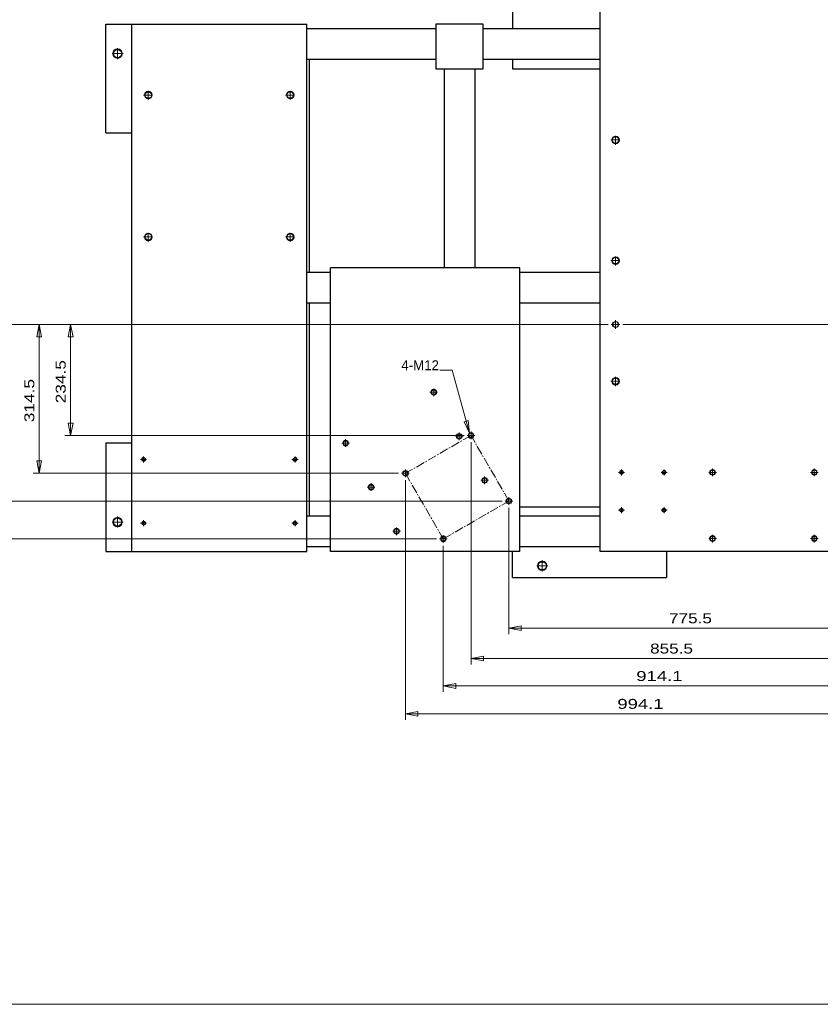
# Model space of a CAD drawing. Header units: millimetres. Extents: x -46 to 5058, y -79 to 3597.
# Tile 2 of 12: x 814 to 2506, y 60 to 2141. Entities that reach past the tile are written whole.
import ezdxf

# ---------------------------------------------------------------- set-up
doc = ezdxf.new("R2010")
doc.units = ezdxf.units.MM
doc.linetypes.add('CENTER2', pattern=[28.575, 19.05, -3.175, 3.175, -3.175])
doc.layers.get('0').update_dxf_attribs({"color": 157, "lineweight": 0})
doc.styles.add('Default', font='txt')
doc.dimstyles.new('Default', dxfattribs={"dimtxt": 3.5, "dimasz": 4.375, "dimexe": 2.1, "dimexo": 1.05, "dimgap": 1.75, "dimtad": 1, "dimdsep": 46, "dimtxsty": 'Default', "dimblk": 'CLOSED', "dimcen": 0.09, "dimclrt": 13, "dimadec": 0, "dimazin": 0, "dimtfac": 0.4, "dimtdec": 3, "dimtmove": 0, "dimatfit": 3, "dimldrblk": 'CLOSED', "dimfxl": 10.01, "dimtolj": 1, "dimarcsym": 0})

# ---------------------------------------------------------------- blocks, each defined once
blk = doc.blocks.new('FORMAT')
at = {"color": 157, "linetype": 'Continuous', "lineweight": 0, "true_color": 0x44607b}
blk.add_line((150, 60), (4980, 60), dxfattribs=at)
blk = doc.blocks.new('.TD_DIMENSION_5', base_point=(1795.3, 802.3))
at = {"color": 190, "linetype": 'Continuous', "true_color": 0x801eff}
for p, q in [((2623.3, 1393.1), (2623.3, 1481.5)), ((2623.3, 842.2), (2623.3, 1360.5)), ((1847.8, 842.2), (1847.8, 1109.2)), ((1847.8, 854.8), (2623.3, 854.8))]:
    blk.add_line(p, q, dxfattribs=at)
at = {"color": 23, "linetype": 'Continuous', "true_color": 0xc98a8a}
for points in [[(1874.1, 859.9), (1847.8, 854.8), (1874.1, 849.7), (1874.1, 859.9)], [(2597.1, 859.9), (2623.3, 854.8), (2597.1, 849.7), (2597.1, 859.9)]]:
    blk.add_lwpolyline(points, dxfattribs=at)
at = {"color": 23, "linetype": 'Continuous', "true_color": 0xc98a8a, "style": 'Default', "width": 1.29}
blk.add_text('775.5', height=21, dxfattribs=at).set_placement((2186.3, 865.3))
blk = doc.blocks.new('.TD_DIMENSION_6', base_point=(1715.3, 738.4))
at = {"color": 190, "linetype": 'Continuous', "true_color": 0x801eff}
for p, q in [((2623.3, 1393.1), (2623.3, 1481.5)), ((2623.3, 778.3), (2623.3, 1360.5)), ((1767.8, 778.3), (1767.8, 1247.8)), ((1767.8, 790.9), (2623.3, 790.9))]:
    blk.add_line(p, q, dxfattribs=at)
at = {"color": 23, "linetype": 'Continuous', "true_color": 0xc98a8a}
for points in [[(1794.1, 796), (1767.8, 790.9), (1794.1, 785.8), (1794.1, 796)], [(2597.1, 796), (2623.3, 790.9), (2597.1, 785.8), (2597.1, 796)]]:
    blk.add_lwpolyline(points, dxfattribs=at)
at = {"color": 23, "linetype": 'Continuous', "true_color": 0xc98a8a, "style": 'Default', "width": 1.29}
blk.add_text('855.5', height=21, dxfattribs=at).set_placement((2146.3, 801.4))
blk = doc.blocks.new('.TD_DIMENSION_7', base_point=(1656.7, 680.3))
at = {"color": 190, "linetype": 'Continuous', "true_color": 0x801eff}
for p, q in [((2623.3, 1393.1), (2623.3, 1481.5)), ((2623.3, 720.2), (2623.3, 1360.5)), ((1709.2, 720.2), (1709.2, 1029.2)), ((1709.2, 732.8), (2623.3, 732.8))]:
    blk.add_line(p, q, dxfattribs=at)
at = {"color": 23, "linetype": 'Continuous', "true_color": 0xc98a8a}
for points in [[(1735.5, 737.9), (1709.2, 732.8), (1735.5, 727.7), (1735.5, 737.9)], [(2597.1, 737.9), (2623.3, 732.8), (2597.1, 727.7), (2597.1, 737.9)]]:
    blk.add_lwpolyline(points, dxfattribs=at)
at = {"color": 23, "linetype": 'Continuous', "true_color": 0xc98a8a, "style": 'Default', "width": 1.39}
blk.add_text('914.1', height=21, dxfattribs=at).set_placement((2117, 743.3))
blk = doc.blocks.new('.TD_DIMENSION_8', base_point=(1576.7, 621.4))
at = {"color": 190, "linetype": 'Continuous', "true_color": 0x801eff}
for p, q in [((2623.3, 1393.1), (2623.3, 1481.5)), ((2623.3, 661.3), (2623.3, 1360.5)), ((1629.2, 661.3), (1629.2, 1167.8)), ((1629.2, 673.9), (2623.3, 673.9))]:
    blk.add_line(p, q, dxfattribs=at)
at = {"color": 23, "linetype": 'Continuous', "true_color": 0xc98a8a}
for points in [[(1655.5, 679), (1629.2, 673.9), (1655.5, 668.8), (1655.5, 679)], [(2597.1, 679), (2623.3, 673.9), (2597.1, 668.8), (2597.1, 679)]]:
    blk.add_lwpolyline(points, dxfattribs=at)
at = {"color": 23, "linetype": 'Continuous', "true_color": 0xc98a8a, "style": 'Default', "width": 1.39}
blk.add_text('994.1', height=21, dxfattribs=at).set_placement((2077, 684.4))
blk = doc.blocks.new('.TD_DIMENSION_9', base_point=(843, 1209.7))
at = {"color": 190, "linetype": 'Continuous', "true_color": 0x801eff}
for p, q in [((909.1, 1496.8), (2058, 1496.8)), ((921.7, 1262.2), (921.7, 1496.8)), ((2088.6, 1496.8), (2608, 1496.8)), ((909.1, 1262.2), (1753.4, 1262.2))]:
    blk.add_line(p, q, dxfattribs=at)
at = {"color": 23, "linetype": 'Continuous', "true_color": 0xc98a8a}
for points in [[(916.6, 1470.5), (921.7, 1496.8), (926.8, 1470.5), (916.6, 1470.5)], [(916.6, 1288.5), (921.7, 1262.2), (926.8, 1288.5), (916.6, 1288.5)]]:
    blk.add_lwpolyline(points, dxfattribs=at)
at = {"color": 23, "linetype": 'Continuous', "true_color": 0xc98a8a, "style": 'Default', "width": 1.3}
blk.add_text('234.5', height=21, rotation=90, dxfattribs=at).set_placement((911.2, 1330.2))
blk = doc.blocks.new('.TD_DIMENSION_10', base_point=(776.4, 1129.7))
at = {"color": 190, "linetype": 'Continuous', "true_color": 0x801eff}
for p, q in [((842.6, 1496.8), (2058, 1496.8)), ((855.2, 1182.2), (855.2, 1496.8)), ((2088.6, 1496.8), (2608, 1496.8)), ((842.6, 1182.2), (1614.8, 1182.2))]:
    blk.add_line(p, q, dxfattribs=at)
at = {"color": 23, "linetype": 'Continuous', "true_color": 0xc98a8a}
for points in [[(850.1, 1470.5), (855.2, 1496.8), (860.3, 1470.5), (850.1, 1470.5)], [(850.1, 1208.5), (855.2, 1182.2), (860.3, 1208.5), (850.1, 1208.5)]]:
    blk.add_lwpolyline(points, dxfattribs=at)
at = {"color": 23, "linetype": 'Continuous', "true_color": 0xc98a8a, "style": 'Default', "width": 1.3}
blk.add_text('314.5', height=21, rotation=90, dxfattribs=at).set_placement((844.7, 1290.2))
blk = doc.blocks.new('.TD_DIMENSION_11', base_point=(709.9, 1071.2))
at = {"color": 190, "linetype": 'Continuous', "true_color": 0x801eff}
for p, q in [((776.1, 1496.8), (2058, 1496.8)), ((788.7, 1123.7), (788.7, 1496.8)), ((2088.6, 1496.8), (2608, 1496.8)), ((776.1, 1123.7), (1833.4, 1123.7))]:
    blk.add_line(p, q, dxfattribs=at)
at = {"color": 23, "linetype": 'Continuous', "true_color": 0xc98a8a}
for points in [[(783.6, 1470.5), (788.7, 1496.8), (793.8, 1470.5), (783.6, 1470.5)], [(783.6, 1149.9), (788.7, 1123.7), (793.8, 1149.9), (783.6, 1149.9)]]:
    blk.add_lwpolyline(points, dxfattribs=at)
at = {"color": 23, "linetype": 'Continuous', "true_color": 0xc98a8a, "style": 'Default', "width": 1.4}
blk.add_text('373.1', height=21, rotation=90, dxfattribs=at).set_placement((778.2, 1260.9))
blk = doc.blocks.new('.TD_DIMENSION_12', base_point=(640.1, 991.2))
at = {"color": 190, "linetype": 'Continuous', "true_color": 0x801eff}
for p, q in [((706.3, 1496.8), (2058, 1496.8)), ((718.9, 1043.7), (718.9, 1496.8)), ((2088.6, 1496.8), (2608, 1496.8)), ((706.3, 1043.7), (1694.8, 1043.7))]:
    blk.add_line(p, q, dxfattribs=at)
at = {"color": 23, "linetype": 'Continuous', "true_color": 0xc98a8a}
for points in [[(713.8, 1470.5), (718.9, 1496.8), (724, 1470.5), (713.8, 1470.5)], [(713.8, 1069.9), (718.9, 1043.7), (724, 1069.9), (713.8, 1069.9)]]:
    blk.add_lwpolyline(points, dxfattribs=at)
at = {"color": 23, "linetype": 'Continuous', "true_color": 0xc98a8a, "style": 'Default', "width": 1.4}
blk.add_text('453.1', height=21, rotation=90, dxfattribs=at).set_placement((708.4, 1220.9))
blk = doc.blocks.new('_Closed')
at = {"color": 0, "linetype": 'ByBlock', "lineweight": -2}
for p, q in [((-1, 0.166667), (0, 0)), ((-1, 0.166667), (-1, -0.166667)), ((0, 0), (-1, -0.166667)), ((0, 0), (-1, 0))]:
    blk.add_line(p, q, dxfattribs=at)
blk = doc.blocks.new('a', base_point=(940.23, 921.65))
at = {"color": 157, "linetype": 'Continuous', "lineweight": 30, "true_color": 0x44607b}
for p, q in [((1855.84, 2186.76), (1855.84, 2121.76)), ((2040.84, 1016.76), (2040.84, 2186.76)), ((995.84, 1901.76), (995.84, 2131.76)), ((995.84, 2131.76), (1050.84, 2131.76)), ((1050.84, 1016.76), (1050.84, 2131.76)), ((1050.84, 2131.76), (1420.84, 2131.76)), ((1420.84, 1016.76), (1420.84, 2131.76)), ((1793.34, 2131.76), (1693.34, 2131.76)), ((1693.34, 2131.76), (1693.34, 2036.76)), ((1793.34, 2036.76), (1793.34, 2131.76)), ((1693.34, 2121.76), (1420.84, 2121.76)), ((2040.84, 2121.76), (1793.34, 2121.76)), ((1693.34, 2056.76), (1420.84, 2056.76)), ((1425.84, 2056.76), (1425.84, 1606.76)), ((2040.84, 2056.76), (1793.34, 2056.76)), ((1855.84, 2056.76), (1855.84, 2036.76)), ((1693.34, 2036.76), (1793.34, 2036.76)), ((1710.84, 2036.76), (1710.84, 1616.76)), ((1775.84, 2036.76), (1775.84, 1616.76)), ((1855.84, 2036.76), (2040.84, 2036.76)), ((995.84, 1901.76), (1050.84, 1901.76)), ((1470.84, 1606.76), (1420.84, 1606.76)), ((1870.84, 1616.76), (1470.84, 1616.76)), ((1470.84, 1016.76), (1470.84, 1616.76)), ((1870.84, 1016.76), (1870.84, 1616.76)), ((2040.84, 1606.76), (1870.84, 1606.76)), ((1470.84, 1541.76), (1420.84, 1541.76)), ((1425.84, 1541.76), (1425.84, 1091.76)), ((2040.84, 1541.76), (1870.84, 1541.76)), ((995.84, 1246.76), (995.84, 1016.76)), ((995.84, 1246.76), (1050.84, 1246.76)), ((1870.84, 1111.76), (2040.84, 1111.76)), ((1470.84, 1091.76), (1420.84, 1091.76)), ((2040.84, 1091.76), (1870.84, 1091.76)), ((1470.84, 1026.76), (1420.84, 1026.76)), ((2040.84, 1026.76), (1870.84, 1026.76)), ((995.84, 1016.76), (1050.84, 1016.76)), ((1050.84, 1016.76), (1420.84, 1016.76)), ((1870.84, 1016.76), (1470.84, 1016.76)), ((1855.84, 961.76), (1855.84, 1016.76)), ((2685.84, 1016.76), (2040.84, 1016.76)), ((2180.84, 1016.76), (2180.84, 961.76)), ((1855.84, 961.76), (2180.84, 961.76))]:
    blk.add_line(p, q, dxfattribs=at)
at = {"color": 190, "linetype": 'CENTER2', "lineweight": 0, "true_color": 0x801eff}
for p, q in [((1020.84, 2057.51), (1020.84, 2081.01)), ((1009.09, 2069.26), (1032.59, 2069.26)), ((1075.84, 1981.76), (1095.84, 1981.76)), ((1085.84, 1971.76), (1085.84, 1991.76)), ((1375.84, 1981.76), (1395.84, 1981.76)), ((1385.84, 1971.76), (1385.84, 1991.76)), ((2073.34, 1876.76), (2073.34, 1896.76)), ((2063.34, 1886.76), (2083.34, 1886.76)), ((1085.84, 1671.76), (1085.84, 1691.76)), ((1385.84, 1671.76), (1385.84, 1691.76)), ((1075.84, 1681.76), (1095.84, 1681.76)), ((1375.84, 1681.76), (1395.84, 1681.76)), ((2063.34, 1631.76), (2083.34, 1631.76)), ((2073.34, 1621.76), (2073.34, 1641.76)), ((2073.34, 1487.76), (2073.34, 1505.76)), ((2064.34, 1496.76), (2082.34, 1496.76)), ((2063.34, 1376.76), (2083.34, 1376.76)), ((2073.34, 1366.76), (2073.34, 1386.76)), ((1680.94, 1353.61), (1697.19, 1353.61)), ((1689.07, 1345.49), (1689.07, 1361.74)), ((1767.8, 1254.11), (1767.8, 1270.36)), ((1502.87, 1237.99), (1502.87, 1254.24)), ((1767.8, 1262.24), (1629.24, 1182.24)), ((1734.69, 1260.51), (1750.94, 1260.51)), ((1742.82, 1252.39), (1742.82, 1268.64)), ((1759.68, 1262.24), (1775.93, 1262.24)), ((1847.8, 1123.67), (1767.8, 1262.24)), ((1494.75, 1246.11), (1511, 1246.11)), ((1069.47, 1211.76), (1082.22, 1211.76)), ((1075.84, 1205.39), (1075.84, 1218.14)), ((1389.47, 1211.76), (1402.22, 1211.76)), ((1395.84, 1205.39), (1395.84, 1218.14)), ((1629.24, 1174.11), (1629.24, 1190.36)), ((2085.84, 1177.89), (2085.84, 1190.64)), ((2175.84, 1177.89), (2175.84, 1190.64)), ((2278.34, 1176.14), (2278.34, 1192.39)), ((2493.34, 1176.14), (2493.34, 1192.39)), ((1621.11, 1182.24), (1637.36, 1182.24)), ((1629.24, 1182.24), (1709.24, 1043.67)), ((1788.44, 1167.42), (1804.69, 1167.42)), ((1796.57, 1159.29), (1796.57, 1175.54)), ((2079.47, 1184.26), (2092.22, 1184.26)), ((2169.47, 1184.26), (2182.22, 1184.26)), ((2270.22, 1184.26), (2286.47, 1184.26)), ((2485.22, 1184.26), (2501.47, 1184.26)), ((1548.5, 1153.01), (1564.75, 1153.01)), ((1556.62, 1144.89), (1556.62, 1161.14)), ((1847.8, 1115.55), (1847.8, 1131.8)), ((1709.24, 1043.67), (1847.8, 1123.67)), ((1839.68, 1123.67), (1855.93, 1123.67)), ((2079.47, 1104.26), (2092.22, 1104.26)), ((2085.84, 1097.89), (2085.84, 1110.64)), ((2169.47, 1104.26), (2182.22, 1104.26)), ((2175.84, 1097.89), (2175.84, 1110.64)), ((1020.84, 1067.51), (1020.84, 1091.01)), ((1075.84, 1070.39), (1075.84, 1083.14)), ((1395.84, 1070.39), (1395.84, 1083.14)), ((1009.09, 1079.26), (1032.59, 1079.26)), ((1069.47, 1076.76), (1082.22, 1076.76)), ((1389.47, 1076.76), (1402.22, 1076.76)), ((1610.37, 1051.79), (1610.37, 1068.04)), ((1602.25, 1059.92), (1618.5, 1059.92)), ((1701.11, 1043.67), (1717.36, 1043.67)), ((1709.24, 1035.55), (1709.24, 1051.8)), ((2270.22, 1044.26), (2286.47, 1044.26)), ((2278.34, 1036.14), (2278.34, 1052.39)), ((2485.22, 1044.26), (2501.47, 1044.26)), ((2493.34, 1036.14), (2493.34, 1052.39)), ((1906.59, 986.76), (1930.09, 986.76)), ((1918.34, 975.01), (1918.34, 998.51))]:
    blk.add_line(p, q, dxfattribs=at)
at = {"color": 52, "linetype": 'Continuous', "lineweight": 0, "true_color": 0xdcdc00}
for p, q in [((1772.19, 1264.89), (1772.19, 1259.59)), ((1078.76, 1078.46), (1072.92, 1078.46)), ((1398.76, 1078.46), (1392.92, 1078.46))]:
    blk.add_line(p, q, dxfattribs=at)
for centre, radius in [((1020.84, 2069.26), 10), ((1085.84, 1981.76), 8), ((1385.84, 1981.76), 8), ((2073.34, 1886.76), 8), ((1085.84, 1681.76), 8), ((1385.84, 1681.76), 8), ((2073.34, 1631.76), 8), ((2073.34, 1376.76), 8), ((1689.07, 1353.61), 6), ((1502.87, 1246.11), 6), ((1742.82, 1260.51), 6), ((1767.8, 1262.24), 6), ((1075.84, 1211.76), 4), ((1395.84, 1211.76), 4), ((1629.24, 1182.24), 6), ((2085.84, 1184.26), 4), ((2175.84, 1184.26), 4), ((2278.34, 1184.26), 6), ((2493.34, 1184.26), 6), ((1796.57, 1167.42), 6), ((1556.62, 1153.01), 6), ((1847.8, 1123.67), 6), ((2085.84, 1104.26), 4), ((2175.84, 1104.26), 4), ((1020.84, 1079.26), 10), ((1075.84, 1076.76), 4), ((1395.84, 1076.76), 4), ((1610.37, 1059.92), 6), ((1709.24, 1043.67), 6), ((2278.34, 1044.26), 6), ((2493.34, 1044.26), 6), ((1918.34, 986.76), 10)]:
    blk.add_circle(centre, radius, dxfattribs=at)
at = {"color": 157, "linetype": 'Continuous', "lineweight": 30, "true_color": 0x44607b}
for centre, radius in [((1020.84, 2069.26), 8.75), ((1085.84, 1981.76), 7), ((1385.84, 1981.76), 7), ((2073.34, 1886.76), 7), ((1085.84, 1681.76), 7), ((1385.84, 1681.76), 7), ((2073.34, 1631.76), 7), ((2073.34, 1496.76), 6), ((2073.34, 1376.76), 7), ((1689.07, 1353.61), 5.12), ((1502.87, 1246.11), 5.12), ((1742.82, 1260.51), 5.12), ((1767.8, 1262.24), 5.12), ((1075.84, 1211.76), 3.38), ((1395.84, 1211.76), 3.38), ((1629.24, 1182.24), 5.12), ((2085.84, 1184.26), 3.38), ((2175.84, 1184.26), 3.38), ((2278.34, 1184.26), 5.12), ((2493.34, 1184.26), 5.12), ((1796.57, 1167.42), 5.12), ((1556.62, 1153.01), 5.12), ((1847.8, 1123.67), 5.12), ((2085.84, 1104.26), 3.38), ((2175.84, 1104.26), 3.38), ((1020.84, 1079.26), 8.75), ((1075.84, 1076.76), 3.38), ((1395.84, 1076.76), 3.38), ((1610.37, 1059.92), 5.12), ((1709.24, 1043.67), 5.12), ((2278.34, 1044.26), 5.12), ((2493.34, 1044.26), 5.12), ((1918.34, 986.76), 8.75)]:
    blk.add_circle(centre, radius, dxfattribs=at)
at = {"color": 190, "linetype": 'Continuous', "lineweight": 0, "true_color": 0x801eff}
for name, p in [('.TD_DIMENSION_12', (640.11, 991.17)), ('.TD_DIMENSION_11', (709.92, 1071.17)), ('.TD_DIMENSION_10', (776.44, 1129.74)), ('.TD_DIMENSION_9', (842.96, 1209.74)), ('.TD_DIMENSION_8', (1576.74, 621.43)), ('.TD_DIMENSION_7', (1656.74, 680.32)), ('.TD_DIMENSION_6', (1715.3, 738.38)), ('.TD_DIMENSION_5', (1795.3, 802.32))]:
    blk.add_blockref(name, p, dxfattribs=at)
at = {"color": 23, "linetype": 'Continuous', "true_color": 0xc98a8a, "insert": (1700.04, 1400.12), "char_height": 21, "attachment_point": 9, "line_spacing_factor": 0.899982, "style": 'Default'}
blk.add_mtext('4-M12', dxfattribs=at)
at = {"color": 190, "linetype": 'Continuous', "lineweight": 0, "true_color": 0x801eff, "annotation_type": 0, "has_hookline": 1, "hookline_direction": 1, "text_width": 104}
blk.add_leader([(1764.44, 1267.2), (1728.04, 1400.12), (1701.79, 1400.12)], dimstyle='Default', override={"dimasz": 26.25, "dimtad": 0, "dimtxsty": 'Default', "dimldrblk": 'Closed'}, dxfattribs=at)

msp = doc.modelspace()

# ---------------------------------------------------------------- block references
at = {"color": 190, "linetype": 'Continuous', "lineweight": 0, "true_color": 0x801eff}
msp.add_blockref('FORMAT', (0, 0), dxfattribs=at)
at = {"color": 176, "linetype": 'CENTER2', "lineweight": 0, "true_color": 0x000080}
msp.add_blockref('a', (940.2, 921.6), dxfattribs=at)

doc.saveas('drawing.dxf')
